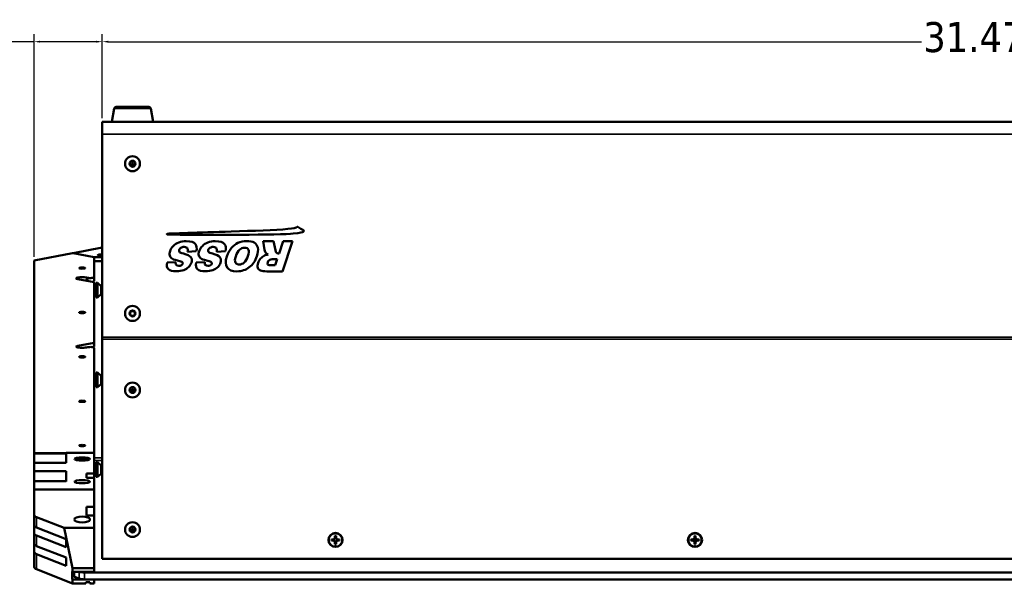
# Model space of a CAD drawing. Header units: inches. Extents: x 0.2 to 58.8, y 1.7 to 68.8.
# Tile 2 of 256: x 20.2 to 36.6, y 3.9 to 13.3. Entities that reach past the tile are written whole.
import ezdxf

# ---------------------------------------------------------------- set-up
doc = ezdxf.new("R2010")
doc.units = ezdxf.units.IN
doc.header["$MEASUREMENT"] = 0
for name, color, linetype, lineweight in [('Dimension (ANSI)', 7, 'Continuous', 25), ('Visible (ANSI)', 7, 'Continuous', 50), ('Visible Narrow (ANSI)', 7, 'Continuous', 35)]:
    doc.layers.add(name, color=color, linetype=linetype, lineweight=lineweight)
doc.styles.add('Note Text (ANSI)', font='tahoma.ttf')
doc.dimstyles.new('Default (ANSI)', dxfattribs={"dimtxt": 0.5, "dimasz": 0.098425, "dimexe": 0.125, "dimexo": 0.0625, "dimgap": 0.031496, "dimtad": 0, "dimtih": 1, "dimtoh": 1, "dimrnd": 1e-08, "dimzin": 4, "dimdsep": 46, "dimtxsty": 'Note Text (ANSI)', "dimcen": 0.09, "dimdle": 0.393701, "dimclrd": 256, "dimclre": 256, "dimclrt": 256, "dimadec": 0, "dimazin": 1, "dimtfac": 1, "dimtofl": 0, "dimtmove": 0, "dimatfit": 3, "dimfxl": 1, "dimtolj": 1, "dimtzin": 4, "dimlwd": -1, "dimlwe": -1, "dimarcsym": 0})

# ---------------------------------------------------------------- blocks, each defined once
blk = doc.blocks.new('*D11')
at = {"layer": 'Defpoints', "color": 0}
for p in [(53.047, 12.96), (21.573, 11.621), (53.047, 11.621)]:
    blk.add_point(p, dxfattribs=at)
at = {"layer": 'Dimension (ANSI)'}
for p, q in [((21.573, 11.684), (21.573, 13.085)), ((53.047, 11.684), (53.047, 13.085)), ((21.671, 12.96), (35.242, 12.96)), ((52.949, 12.96), (39.378, 12.96))]:
    blk.add_line(p, q, dxfattribs=at)
for points in [[(21.671, 12.976), (21.671, 12.944), (21.573, 12.96)], [(52.949, 12.976), (52.949, 12.944), (53.047, 12.96)]]:
    blk.add_solid(points, dxfattribs=at)
at = {"layer": 'Dimension (ANSI)', "insert": (35.274, 13.287), "char_height": 0.5, "attachment_point": 1, "style": 'Note Text (ANSI)'}
blk.add_mtext('\\A1;31.47 [799.4]', dxfattribs=at)
blk = doc.blocks.new('*D12')
at = {"layer": 'Defpoints', "color": 0}
for p in [(20.437, 12.96), (21.573, 11.621), (20.437, 9.306)]:
    blk.add_point(p, dxfattribs=at)
at = {"layer": 'Dimension (ANSI)'}
for p, q in [((20.437, 9.368), (20.437, 13.085)), ((21.573, 11.684), (21.573, 13.085)), ((20.437, 12.96), (19.887, 12.96)), ((21.475, 12.96), (20.535, 12.96))]:
    blk.add_line(p, q, dxfattribs=at)
for points in [[(20.535, 12.976), (20.535, 12.944), (20.437, 12.96)], [(21.475, 12.976), (21.475, 12.944), (21.573, 12.96)]]:
    blk.add_solid(points, dxfattribs=at)
at = {"layer": 'Dimension (ANSI)', "insert": (16.577, 13.287), "char_height": 0.5, "attachment_point": 1, "style": 'Note Text (ANSI)'}
blk.add_mtext('\\A1;1.14 [28.9]', dxfattribs=at)

msp = doc.modelspace()

# ---------------------------------------------------------------- linework, layer by layer
at = {"layer": 'Visible (ANSI)'}
for p, q in [((21.773, 11.847), (21.733, 11.621)), ((21.802, 11.871), (22.351, 11.871)), ((22.381, 11.847), (22.42, 11.621)), ((21.573, 11.418), (21.573, 11.621)), ((21.573, 11.621), (46.025, 11.621)), ((21.573, 8.029), (21.573, 11.418)), ((24.255, 9.631), (24.281, 9.485)), ((24.43, 9.631), (24.255, 9.631)), ((24.461, 9.477), (24.43, 9.631)), ((24.592, 9.631), (24.524, 9.426)), ((24.579, 9.126), (24.748, 9.631)), ((24.748, 9.631), (24.592, 9.631)), ((20.437, 9.306), (21.077, 9.428)), ((21.077, 9.428), (21.087, 9.428)), ((21.087, 9.428), (21.437, 9.361)), ((21.573, 9.522), (21.088, 9.43)), ((21.088, 9.43), (21.088, 9.428)), ((21.088, 9.427), (21.088, 9.428)), ((21.088, 9.428), (21.438, 9.361)), ((22.996, 9.451), (23.142, 9.46)), ((23.482, 9.451), (23.627, 9.46)), ((24.524, 9.426), (24.51, 9.426)), ((20.437, 6.09), (20.437, 9.306)), ((21.437, 9.361), (21.437, 9.026)), ((21.437, 9.298), (21.438, 9.297)), ((21.438, 9.297), (21.438, 9.361)), ((21.438, 9.361), (21.573, 9.361)), ((21.438, 9.297), (21.573, 9.297)), ((22.799, 9.28), (22.655, 9.272)), ((23.284, 9.28), (23.141, 9.272)), ((24.458, 9.228), (24.39, 9.228)), ((24.427, 9.331), (24.492, 9.331)), ((24.492, 9.331), (24.458, 9.228)), ((24.321, 9.126), (24.579, 9.126)), ((21.437, 8.944), (21.166, 8.995)), ((21.308, 9.022), (21.329, 9.018)), ((21.437, 8.963), (21.437, 9.026)), ((21.437, 8.944), (21.437, 7.934)), ((21.471, 8.69), (21.471, 8.934)), ((21.471, 8.934), (21.493, 8.934)), ((21.493, 8.69), (21.493, 8.934)), ((21.554, 8.881), (21.493, 8.934)), ((21.554, 8.743), (21.554, 8.881)), ((21.554, 8.881), (21.573, 8.881)), ((21.554, 8.743), (21.493, 8.69)), ((21.554, 8.743), (21.573, 8.743)), ((21.471, 8.69), (21.493, 8.69)), ((21.166, 7.882), (21.437, 7.934)), ((21.437, 7.934), (21.437, 7.87)), ((21.573, 7.991), (21.573, 8.029)), ((21.573, 4.324), (21.573, 7.991)), ((21.329, 7.86), (21.308, 7.856)), ((21.437, 7.87), (21.397, 7.862)), ((21.437, 7.851), (21.437, 6.096)), ((21.471, 7.192), (21.471, 7.436)), ((21.471, 7.436), (21.493, 7.436)), ((21.493, 7.192), (21.493, 7.436)), ((21.554, 7.383), (21.493, 7.436)), ((21.554, 7.245), (21.493, 7.192)), ((21.554, 7.245), (21.554, 7.383)), ((21.554, 7.383), (21.573, 7.383)), ((21.554, 7.245), (21.573, 7.245)), ((21.471, 7.192), (21.493, 7.192)), ((20.972, 6.09), (20.437, 6.09)), ((20.437, 6.09), (20.437, 6.09)), ((20.437, 6.09), (20.972, 6.09)), ((20.437, 6.085), (20.437, 6.09)), ((20.437, 6.085), (20.972, 6.085)), ((20.437, 5.927), (20.437, 6.085)), ((21.437, 6.096), (20.972, 6.096)), ((20.972, 5.927), (20.972, 6.096)), ((21.437, 5.753), (21.437, 6.096)), ((20.437, 5.927), (20.437, 5.927)), ((20.972, 5.927), (20.437, 5.927)), ((20.437, 5.927), (20.437, 5.79)), ((21.471, 5.694), (21.471, 5.938)), ((21.471, 5.938), (21.493, 5.938)), ((21.493, 5.694), (21.493, 5.938)), ((21.554, 5.885), (21.493, 5.938)), ((20.972, 5.79), (20.437, 5.79)), ((20.437, 5.79), (20.437, 5.621)), ((20.972, 5.62), (20.972, 5.79)), ((21.312, 5.753), (21.437, 5.753)), ((21.312, 5.68), (21.312, 5.753)), ((21.437, 5.753), (21.437, 5.68)), ((21.554, 5.747), (21.554, 5.885)), ((21.554, 5.885), (21.573, 5.885)), ((20.437, 5.62), (20.437, 5.621)), ((20.972, 5.621), (20.437, 5.621)), ((20.437, 5.62), (20.437, 5.484)), ((21.437, 5.68), (21.312, 5.68)), ((21.437, 5.484), (21.437, 5.68)), ((21.471, 5.694), (21.493, 5.694)), ((21.554, 5.747), (21.493, 5.694)), ((21.554, 5.747), (21.573, 5.747)), ((20.437, 5.484), (21.437, 5.484)), ((20.437, 5.484), (20.437, 5.057)), ((21.437, 5.484), (21.437, 5.196)), ((21.312, 5.196), (21.437, 5.196)), ((21.312, 5.05), (21.312, 5.196)), ((21.437, 5.196), (21.437, 5.05)), ((20.437, 5.057), (20.437, 4.883)), ((20.935, 4.843), (20.474, 5.023)), ((21.437, 5.05), (21.312, 5.05)), ((21.437, 5.05), (21.437, 4.843)), ((20.437, 4.883), (20.437, 4.749)), ((20.474, 4.849), (20.972, 4.655)), ((21.437, 4.843), (20.935, 4.843)), ((21.077, 4.171), (20.935, 4.843)), ((21.437, 4.171), (21.437, 4.843)), ((20.437, 4.749), (20.437, 4.575)), ((20.972, 4.52), (20.474, 4.714)), ((20.972, 4.655), (20.972, 4.52)), ((25.396, 4.632), (25.396, 4.649)), ((25.396, 4.649), (25.424, 4.649)), ((25.44, 4.644), (25.396, 4.632)), ((25.424, 4.632), (25.396, 4.632)), ((25.428, 4.65), (25.428, 4.645)), ((25.429, 4.65), (25.429, 4.649)), ((25.44, 4.646), (25.44, 4.644)), ((25.44, 4.644), (25.443, 4.644)), ((25.452, 4.667), (25.456, 4.673)), ((25.456, 4.681), (25.456, 4.708)), ((25.456, 4.708), (25.474, 4.708)), ((25.458, 4.678), (25.456, 4.678)), ((25.456, 4.628), (25.458, 4.628)), ((25.47, 4.686), (25.459, 4.686)), ((25.459, 4.613), (25.47, 4.613)), ((25.461, 4.618), (25.468, 4.618)), ((25.474, 4.678), (25.471, 4.678)), ((25.471, 4.628), (25.474, 4.628)), ((25.474, 4.708), (25.474, 4.681)), ((25.477, 4.667), (25.474, 4.673)), ((25.486, 4.644), (25.49, 4.644)), ((25.49, 4.644), (25.49, 4.646)), ((25.533, 4.632), (25.49, 4.644)), ((25.5, 4.649), (25.5, 4.65)), ((25.501, 4.645), (25.501, 4.65)), ((25.506, 4.649), (25.533, 4.649)), ((25.533, 4.632), (25.506, 4.632)), ((25.533, 4.649), (25.533, 4.632)), ((31.396, 4.632), (31.396, 4.649)), ((31.396, 4.649), (31.424, 4.649)), ((31.44, 4.644), (31.396, 4.632)), ((31.424, 4.632), (31.396, 4.632)), ((31.428, 4.65), (31.428, 4.645)), ((31.429, 4.65), (31.429, 4.649)), ((31.44, 4.646), (31.44, 4.644)), ((31.44, 4.644), (31.443, 4.644)), ((31.452, 4.667), (31.456, 4.673)), ((31.456, 4.681), (31.456, 4.708)), ((31.456, 4.708), (31.474, 4.708)), ((31.458, 4.678), (31.456, 4.678)), ((31.456, 4.628), (31.458, 4.628)), ((31.47, 4.686), (31.459, 4.686)), ((31.459, 4.613), (31.47, 4.613)), ((31.461, 4.618), (31.468, 4.618)), ((31.474, 4.678), (31.471, 4.678)), ((31.471, 4.628), (31.474, 4.628)), ((31.474, 4.708), (31.474, 4.681)), ((31.477, 4.667), (31.474, 4.673)), ((31.486, 4.644), (31.49, 4.644)), ((31.49, 4.644), (31.49, 4.646)), ((31.533, 4.632), (31.49, 4.644)), ((31.5, 4.649), (31.5, 4.65)), ((31.501, 4.645), (31.501, 4.65)), ((31.506, 4.649), (31.533, 4.649)), ((31.533, 4.632), (31.506, 4.632)), ((31.533, 4.649), (31.533, 4.632)), ((20.437, 4.44), (20.437, 4.575)), ((20.437, 4.44), (20.437, 4.187)), ((20.474, 4.54), (20.972, 4.346)), ((25.456, 4.573), (25.456, 4.6)), ((25.474, 4.573), (25.456, 4.573)), ((25.474, 4.6), (25.474, 4.573)), ((31.456, 4.573), (31.456, 4.6)), ((31.474, 4.573), (31.456, 4.573)), ((31.474, 4.6), (31.474, 4.573)), ((20.972, 4.212), (20.474, 4.406)), ((20.972, 4.346), (20.972, 4.212)), ((53.047, 4.324), (21.573, 4.324)), ((20.474, 4.153), (21.077, 3.917)), ((21.072, 3.985), (21.072, 4.113)), ((21.072, 4.113), (21.077, 4.111)), ((21.073, 4.112), (21.073, 4.062)), ((21.077, 4.171), (21.437, 4.171)), ((21.077, 4.111), (21.077, 4.171)), ((21.077, 4.111), (21.437, 4.111)), ((21.437, 4.111), (21.437, 4.171)), ((21.077, 3.983), (21.072, 3.985)), ((21.437, 3.983), (21.077, 3.983)), ((21.077, 3.917), (21.077, 3.983)), ((21.11, 4.028), (21.186, 3.998)), ((53.345, 4.099), (21.275, 4.099)), ((53.345, 3.983), (21.275, 3.983)), ((21.437, 3.983), (21.437, 3.983)), ((21.437, 3.917), (21.437, 3.983)), ((21.077, 3.917), (21.3, 3.917)), ((21.3, 3.917), (21.3, 3.936)), ((21.3, 3.936), (21.363, 3.936)), ((21.363, 3.936), (21.363, 3.917)), ((21.363, 3.917), (21.437, 3.917))]:
    msp.add_line(p, q, dxfattribs=at)
for centre, radius in [((22.077, 10.923), 0.125), ((22.077, 10.923), 0.125), ((22.077, 10.923), 0.05), ((22.077, 10.923), 0.0406), ((22.077, 8.423), 0.125), ((22.077, 8.423), 0.125), ((22.077, 8.423), 0.05), ((22.077, 8.423), 0.0406)]:
    msp.add_circle(centre, radius, dxfattribs=at)
for centre, start, end in [((21.802, 11.841), 90, 170), ((22.351, 11.841), 10, 90)]:
    msp.add_arc(centre, 0.03, start, end, dxfattribs=at)
for centre, major_axis, ratio, start_param, end_param in [((22.077, 10.851), (0.062, 0), 0.939693, 0.998957, 2.142635), ((22.077, 10.851), (0.0406, 0), 0.939693, 1.149051, 1.992541), ((21.55, 9.398), (-0.052, 0), 0.189943, 4.264912, 8.301459), ((21.55, 9.315), (-0.109, 0), 0.189943, 0.998337, 1.778713), ((21.237, 9.009), (-0.1, 0), 0.189943, 3.926991, 7.068583), ((21.374, 9.026), (0.063, 0), 0.189943, 3.926991, 6.283185), ((21.374, 8.963), (0.063, 0), 0.189943, 5.08232, 6.283185), ((21.237, 7.869), (-0.1, 0), 0.189943, 5.497787, 8.63938), ((21.374, 7.851), (0.063, 0), 0.189943, 0, 2.356194), ((22.077, 7.183), (0.05, 0), 0.981793, 3.538914, 4.712389), ((22.077, 7.214), (0.0406, 0), 0.981793, 3.936961, 5.487817), ((22.077, 7.183), (0.05, 0), 0.981793, 4.712389, 5.885864), ((21.237, 5.948), (-0.13, 0), 0.389919, 3.78635, 5.638428), ((20.562, 5.057), (-0.125, 0), 0.389919, 0, 0.785398), ((20.562, 4.883), (-0.125, 0), 0.389919, 0, 0.785398), ((22.077, 4.853), (0.05, 0), 0.981793, 3.538914, 4.712389), ((22.077, 4.884), (0.0406, 0), 0.981793, 3.936961, 5.487817), ((22.077, 4.853), (0.05, 0), 0.981793, 4.712389, 5.885864), ((20.562, 4.749), (-0.125, 0), 0.389919, 0, 0.785398), ((25.424, 4.681), (0.032, 0), 0.981793, 4.712389, 6.283185), ((25.424, 4.6), (0.032, 0), 0.981793, 0, 1.570796), ((25.428, 4.609), (0.0285, 0.0299), 0.749568, 0.588916, 0.920203), ((25.424, 4.613), (0.0377, 0), 0.981793, 1.133723, 1.419331), ((25.424, 4.613), (0.0377, 0), 0.981793, 0.556493, 1.014303), ((25.424, 4.693), (0.0377, 0), 0.981793, 5.846112, 6.081241), ((25.424, 4.685), (0.0359, 0), 0.703715, 5.968442, 6.299729), ((25.424, 4.613), (0.0377, 0), 0.981793, 0.151466, 0.437073), ((25.424, 4.614), (0, 0.0459), 0.783144, 4.695846, 5.027133), ((25.506, 4.613), (-0.0377, 0), 0.981793, 5.846112, 6.13172), ((25.506, 4.693), (-0.0377, 0), 0.981793, 0.201944, 0.437073), ((25.506, 4.685), (-0.0359, 0), 0.703715, 6.266642, 6.597929), ((25.506, 4.614), (0, -0.0459), 0.783144, 4.397645, 4.728932), ((25.506, 4.681), (-0.032, 0), 0.981793, 0, 1.570796), ((25.506, 4.613), (0.0377, 0), 0.981793, 2.127289, 2.5851), ((25.506, 4.6), (-0.032, 0), 0.981793, 4.712389, 6.283185), ((25.506, 4.613), (0.0377, 0), 0.981793, 1.722262, 2.007869), ((25.501, 4.609), (-0.0285, 0.0299), 0.749568, 5.362983, 5.69427), ((31.424, 4.681), (0.032, 0), 0.981793, 4.712389, 6.283185), ((31.424, 4.6), (0.032, 0), 0.981793, 0, 1.570796), ((31.428, 4.609), (0.0285, 0.0299), 0.749568, 0.588916, 0.920203), ((31.424, 4.613), (0.0377, 0), 0.981793, 1.133723, 1.419331), ((31.424, 4.613), (0.0377, 0), 0.981793, 0.556493, 1.014303), ((31.424, 4.693), (0.0377, 0), 0.981793, 5.846112, 6.081241), ((31.424, 4.685), (0.0359, 0), 0.703715, 5.968442, 6.299729), ((31.424, 4.613), (0.0377, 0), 0.981793, 0.151466, 0.437073), ((31.424, 4.614), (0, 0.0459), 0.783144, 4.695846, 5.027133), ((31.506, 4.613), (-0.0377, 0), 0.981793, 5.846112, 6.13172), ((31.506, 4.693), (-0.0377, 0), 0.981793, 0.201944, 0.437073), ((31.506, 4.685), (-0.0359, 0), 0.703715, 6.266642, 6.597929), ((31.506, 4.614), (0, -0.0459), 0.783144, 4.397645, 4.728932), ((31.506, 4.681), (-0.032, 0), 0.981793, 0, 1.570796), ((31.506, 4.613), (0.0377, 0), 0.981793, 2.127289, 2.5851), ((31.506, 4.6), (-0.032, 0), 0.981793, 4.712389, 6.283185), ((31.506, 4.613), (0.0377, 0), 0.981793, 1.722262, 2.007869), ((31.501, 4.609), (-0.0285, 0.0299), 0.749568, 5.362983, 5.69427), ((20.562, 4.575), (-0.125, 0), 0.389919, 0, 0.785398), ((20.562, 4.44), (-0.125, 0), 0.389919, 0, 0.785398), ((20.562, 4.187), (-0.125, 0), 0.389919, 0, 0.785398), ((21.275, 4.147), (-0.125, 0), 0.389919, 0.845462, 1.570796), ((21.198, 4.062), (-0.125, 0), 0.389919, 0, 0.785398), ((21.275, 4.032), (0.125, 0), 0.389919, 3.926991, 4.712389)]:
    msp.add_ellipse(centre, major_axis=major_axis, ratio=ratio, start_param=start_param, end_param=end_param, dxfattribs=at)
for centre, major_axis, ratio in [((21.237, 9.18), (-0.052, 0), 0.189943), ((21.237, 8.439), (-0.052, 0), 0.189943), ((21.237, 7.698), (-0.052, 0), 0.189943), ((22.077, 7.145), (0.125, 0), 0.981793), ((22.077, 7.145), (-0.125, 0), 0.981793), ((22.077, 7.145), (-0.05, 0), 0.981793), ((21.237, 6.957), (-0.052, 0), 0.189943), ((21.237, 6.217), (-0.052, 0), 0.189943), ((21.237, 5.993), (-0.13, 0), 0.194187), ((21.237, 5.614), (-0.13, 0), 0.194187), ((21.237, 4.983), (-0.13, 0), 0.389919), ((22.077, 4.815), (0.125, 0), 0.981793), ((22.077, 4.815), (-0.125, 0), 0.981793), ((22.077, 4.815), (-0.05, 0), 0.981793), ((25.465, 4.641), (0.119, 0), 0.981793), ((25.465, 4.641), (0.113, 0), 0.981793), ((31.465, 4.641), (0.119, 0), 0.981793), ((31.465, 4.641), (0.113, 0), 0.981793)]:
    msp.add_ellipse(centre, major_axis=major_axis, ratio=ratio, dxfattribs=at)
for points, degree in [([(24.826, 9.868), (24.808, 9.856), (24.762, 9.842), (24.669, 9.833)], 3), ([(24.834, 9.868), (24.83, 9.871), (24.826, 9.868), (24.826, 9.868)], 3), ([(24.935, 9.807), (24.933, 9.808), (24.839, 9.866), (24.834, 9.868)], 3), ([(22.657, 9.754), (22.647, 9.752), (22.649, 9.744), (22.654, 9.743)], 3), ([(22.654, 9.743), (22.664, 9.741), (22.691, 9.742), (22.872, 9.737)], 3), ([(22.661, 9.754), (22.659, 9.754), (22.658, 9.754), (22.657, 9.754)], 3), ([(23.723, 9.791), (23.194, 9.773), (22.675, 9.755), (22.661, 9.754)], 3), ([(22.872, 9.737), (23.187, 9.728), (24.593, 9.738), (24.757, 9.755)], 3), ([(24.669, 9.833), (24.464, 9.812), (24.089, 9.803), (23.723, 9.791)], 3), ([(24.757, 9.755), (24.881, 9.767), (24.914, 9.781), (24.927, 9.788)], 3), ([(24.927, 9.788), (24.931, 9.791), (24.933, 9.792), (24.935, 9.793)], 3), ([(24.935, 9.793), (24.941, 9.798), (24.938, 9.805), (24.935, 9.807)], 3), ([(22.758, 9.549), (22.732, 9.523), (22.713, 9.494), (22.703, 9.463)], 3), ([(22.85, 9.609), (22.814, 9.595), (22.784, 9.575), (22.758, 9.549)], 3), ([(23.142, 9.46), (23.154, 9.509), (23.149, 9.55), (23.128, 9.582)], 3), ([(23.243, 9.549), (23.217, 9.523), (23.199, 9.494), (23.189, 9.463)], 3), ([(23.335, 9.609), (23.3, 9.595), (23.269, 9.575), (23.243, 9.549)], 3), ([(23.627, 9.46), (23.64, 9.509), (23.635, 9.55), (23.614, 9.582)], 3), ([(22.703, 9.463), (22.694, 9.436), (22.692, 9.412), (22.698, 9.391)], 3), ([(22.698, 9.391), (22.704, 9.369), (22.718, 9.351), (22.742, 9.337)], 3), ([(22.861, 9.45), (22.853, 9.46), (22.851, 9.471), (22.855, 9.484)], 3), ([(22.855, 9.484), (22.86, 9.497), (22.869, 9.509), (22.884, 9.519)], 3), ([(22.928, 9.422), (22.891, 9.431), (22.868, 9.44), (22.861, 9.45)], 3), ([(23.049, 9.363), (23.029, 9.387), (22.989, 9.407), (22.928, 9.422)], 3), ([(22.995, 9.504), (23.001, 9.492), (23.001, 9.474), (22.996, 9.451)], 3), ([(23.189, 9.463), (23.18, 9.436), (23.178, 9.412), (23.184, 9.391)], 3), ([(23.184, 9.391), (23.19, 9.369), (23.204, 9.351), (23.228, 9.337)], 3), ([(23.346, 9.45), (23.339, 9.46), (23.337, 9.471), (23.341, 9.484)], 3), ([(23.341, 9.484), (23.346, 9.497), (23.355, 9.509), (23.37, 9.519)], 3), ([(23.414, 9.422), (23.376, 9.431), (23.354, 9.44), (23.346, 9.45)], 3), ([(23.534, 9.363), (23.515, 9.387), (23.474, 9.407), (23.414, 9.422)], 3), ([(23.481, 9.504), (23.486, 9.492), (23.487, 9.474), (23.482, 9.451)], 3), ([(24.281, 9.388), (24.256, 9.376), (24.234, 9.359), (24.215, 9.339)], 3), ([(24.281, 9.485), (24.284, 9.464), (24.294, 9.439), (24.308, 9.427)], 3), ([(24.342, 9.408), (24.317, 9.403), (24.297, 9.396), (24.281, 9.388)], 3), ([(24.308, 9.427), (24.314, 9.421), (24.326, 9.415), (24.342, 9.408)], 3), ([(24.476, 9.438), (24.47, 9.444), (24.465, 9.457), (24.461, 9.477)], 3), ([(24.51, 9.426), (24.496, 9.426), (24.485, 9.43), (24.476, 9.438)], 3), ([(22.655, 9.272), (22.644, 9.221), (22.651, 9.184), (22.676, 9.161)], 3), ([(22.742, 9.337), (22.765, 9.323), (22.807, 9.308), (22.868, 9.294)], 3), ([(22.806, 9.232), (22.798, 9.242), (22.795, 9.258), (22.799, 9.28)], 3), ([(22.868, 9.294), (22.893, 9.289), (22.908, 9.283), (22.912, 9.276)], 3), ([(22.916, 9.255), (22.913, 9.245), (22.905, 9.236), (22.894, 9.228)], 3), ([(22.912, 9.276), (22.918, 9.27), (22.919, 9.263), (22.916, 9.255)], 3), ([(23.014, 9.198), (23.036, 9.22), (23.051, 9.244), (23.059, 9.269)], 3), ([(23.059, 9.269), (23.072, 9.307), (23.069, 9.338), (23.049, 9.363)], 3), ([(23.141, 9.272), (23.13, 9.221), (23.137, 9.184), (23.162, 9.161)], 3), ([(23.228, 9.337), (23.251, 9.323), (23.293, 9.308), (23.354, 9.294)], 3), ([(23.292, 9.232), (23.283, 9.242), (23.281, 9.258), (23.284, 9.28)], 3), ([(23.354, 9.294), (23.379, 9.289), (23.393, 9.283), (23.398, 9.276)], 3), ([(23.402, 9.255), (23.399, 9.245), (23.391, 9.236), (23.38, 9.228)], 3), ([(23.398, 9.276), (23.403, 9.27), (23.405, 9.263), (23.402, 9.255)], 3), ([(23.5, 9.198), (23.522, 9.22), (23.537, 9.244), (23.545, 9.269)], 3), ([(23.545, 9.269), (23.558, 9.307), (23.554, 9.338), (23.534, 9.363)], 3), ([(24.173, 9.267), (24.163, 9.234), (24.161, 9.207), (24.169, 9.185)], 3), ([(24.215, 9.339), (24.197, 9.319), (24.183, 9.295), (24.173, 9.267)], 3), ([(24.336, 9.241), (24.329, 9.25), (24.328, 9.263), (24.333, 9.279)], 3), ([(24.333, 9.279), (24.337, 9.29), (24.343, 9.3), (24.353, 9.308)], 3), ([(24.39, 9.228), (24.361, 9.228), (24.344, 9.233), (24.336, 9.241)], 3), ([(24.353, 9.308), (24.373, 9.326), (24.397, 9.331), (24.427, 9.331)], 3), ([(22.931, 9.146), (22.965, 9.158), (22.992, 9.176), (23.014, 9.198)], 3), ([(23.417, 9.146), (23.45, 9.158), (23.478, 9.176), (23.5, 9.198)], 3), ([(24.169, 9.185), (24.177, 9.162), (24.193, 9.147), (24.215, 9.139)], 3), ([(24.215, 9.139), (24.238, 9.131), (24.273, 9.126), (24.321, 9.126)], 3), ([(25.428, 4.645), (25.428, 4.647), (25.429, 4.649)], 2), ([(25.459, 4.613), (25.46, 4.616), (25.461, 4.618)], 2), ([(25.47, 4.613), (25.469, 4.616), (25.468, 4.618)], 2), ([(25.501, 4.645), (25.501, 4.647), (25.5, 4.649)], 2), ([(31.428, 4.645), (31.428, 4.647), (31.429, 4.649)], 2), ([(31.459, 4.613), (31.46, 4.616), (31.461, 4.618)], 2), ([(31.47, 4.613), (31.469, 4.616), (31.468, 4.618)], 2), ([(31.501, 4.645), (31.501, 4.647), (31.5, 4.649)], 2)]:
    msp.add_open_spline(points, degree=degree, dxfattribs=at)
for points, knots in [([(23.128, 9.582), (23.107, 9.613), (23.056, 9.629), (22.973, 9.629), (22.926, 9.629), (22.885, 9.623), (22.85, 9.609)], [26, 26, 26, 26, 27, 27, 27, 28, 28, 28, 28]), ([(22.884, 9.519), (22.899, 9.529), (22.918, 9.534), (22.939, 9.534), (22.968, 9.534), (22.986, 9.524), (22.995, 9.504)], [2, 2, 2, 2, 3, 3, 3, 4, 4, 4, 4]), ([(23.614, 9.582), (23.593, 9.613), (23.541, 9.629), (23.459, 9.629), (23.412, 9.629), (23.371, 9.623), (23.335, 9.609)], [-28, -28, -28, -28, -27, -27, -27, -26, -26, -26, -26]), ([(23.37, 9.519), (23.385, 9.529), (23.403, 9.534), (23.425, 9.534), (23.453, 9.534), (23.472, 9.524), (23.481, 9.504)], [-4, -4, -4, -4, -3, -3, -3, -2, -2, -2, -2]), ([(24.153, 9.379), (24.172, 9.436), (24.177, 9.484), (24.167, 9.522), (24.157, 9.56), (24.138, 9.587), (24.108, 9.605), (24.078, 9.623), (24.036, 9.631), (23.982, 9.631), (23.928, 9.631), (23.88, 9.621), (23.837, 9.601), (23.795, 9.58), (23.758, 9.552), (23.727, 9.516), (23.695, 9.479), (23.67, 9.432), (23.651, 9.375), (23.625, 9.297), (23.627, 9.235), (23.656, 9.192), (23.685, 9.148), (23.739, 9.126), (23.82, 9.126), (23.898, 9.126), (23.967, 9.149), (24.025, 9.193), (24.084, 9.237), (24.126, 9.299), (24.153, 9.379)], [0, 0, 0, 0, 1, 1, 1, 2, 2, 2, 3, 3, 3, 4, 4, 4, 5, 5, 5, 6, 6, 6, 7, 7, 7, 8, 8, 8, 9, 9, 9, 10, 10, 10, 10]), ([(24.004, 9.38), (23.987, 9.33), (23.967, 9.294), (23.941, 9.273), (23.916, 9.251), (23.888, 9.241), (23.858, 9.241), (23.827, 9.241), (23.805, 9.251), (23.794, 9.272), (23.783, 9.294), (23.785, 9.327), (23.8, 9.373), (23.818, 9.428), (23.839, 9.466), (23.864, 9.487), (23.889, 9.508), (23.917, 9.518), (23.949, 9.518), (23.98, 9.518), (24.001, 9.508), (24.012, 9.486), (24.023, 9.465), (24.02, 9.429), (24.004, 9.38)], [0, 0, 0, 0, 1, 1, 1, 2, 2, 2, 3, 3, 3, 4, 4, 4, 5, 5, 5, 6, 6, 6, 7, 7, 7, 8, 8, 8, 8]), ([(22.894, 9.228), (22.883, 9.221), (22.868, 9.217), (22.851, 9.217), (22.83, 9.217), (22.815, 9.222), (22.806, 9.232)], [16, 16, 16, 16, 17, 17, 17, 18, 18, 18, 18]), ([(23.38, 9.228), (23.369, 9.221), (23.354, 9.217), (23.337, 9.217), (23.316, 9.217), (23.301, 9.222), (23.292, 9.232)], [-18, -18, -18, -18, -17, -17, -17, -16, -16, -16, -16]), ([(22.676, 9.161), (22.701, 9.138), (22.744, 9.127), (22.806, 9.127), (22.856, 9.127), (22.898, 9.133), (22.931, 9.146)], [11, 11, 11, 11, 12, 12, 12, 13, 13, 13, 13]), ([(23.162, 9.161), (23.186, 9.138), (23.23, 9.127), (23.292, 9.127), (23.342, 9.127), (23.384, 9.133), (23.417, 9.146)], [-13, -13, -13, -13, -12, -12, -12, -11, -11, -11, -11])]:
    msp.add_open_spline(points, degree=3, knots=knots, dxfattribs=at)
for points, weights in [([(25.443, 4.644), (25.433, 4.632), (25.424, 4.632)], [1, 1.0434797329, 1]), ([(25.456, 4.673), (25.456, 4.673), (25.456, 4.681)], [1.01222273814, 1.03612392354, 1]), ([(25.456, 4.6), (25.456, 4.609), (25.456, 4.632)], [1, 1.0434797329, 1]), ([(25.474, 4.681), (25.474, 4.673), (25.474, 4.673)], [1, 1.03612392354, 1.01222273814]), ([(25.474, 4.632), (25.474, 4.609), (25.474, 4.6)], [1, 1.0434797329, 1]), ([(25.506, 4.632), (25.496, 4.632), (25.486, 4.644)], [1, 1.0434797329, 1]), ([(31.443, 4.644), (31.433, 4.632), (31.424, 4.632)], [1, 1.0434797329, 1]), ([(31.456, 4.673), (31.456, 4.673), (31.456, 4.681)], [1.01222273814, 1.03612392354, 1]), ([(31.456, 4.6), (31.456, 4.609), (31.456, 4.632)], [1, 1.0434797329, 1]), ([(31.474, 4.681), (31.474, 4.673), (31.474, 4.673)], [1, 1.03612392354, 1.01222273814]), ([(31.474, 4.632), (31.474, 4.609), (31.474, 4.6)], [1, 1.0434797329, 1]), ([(31.506, 4.632), (31.496, 4.632), (31.486, 4.644)], [1, 1.0434797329, 1])]:
    msp.add_rational_spline(points, weights, degree=2, dxfattribs=at)
at = {"layer": 'Visible Narrow (ANSI)'}
for p, q in [((22.381, 11.847), (21.773, 11.847)), ((21.573, 11.418), (53.047, 11.418)), ((21.308, 9.022), (21.308, 8.968)), ((21.329, 9.018), (21.329, 8.964)), ((21.573, 8.029), (53.047, 8.029)), ((21.573, 7.991), (53.047, 7.991)), ((21.166, 7.882), (21.166, 7.856)), ((20.437, 5.927), (20.972, 5.927)), ((21.437, 6.012), (21.573, 6.012)), ((21.573, 5.968), (21.437, 5.968)), ((20.437, 5.62), (20.972, 5.62)), ((20.474, 4.849), (20.474, 5.023)), ((20.474, 4.54), (20.474, 4.714)), ((20.474, 4.153), (20.474, 4.406)), ((21.11, 4.028), (21.11, 4.111)), ((21.186, 4.111), (21.186, 3.998)), ((21.275, 3.983), (21.275, 4.099))]:
    msp.add_line(p, q, dxfattribs=at)
for points in [[(22.077, 10.909), (22.077, 10.931), (22.077, 10.951), (22.077, 10.963)], [(22.077, 10.873), (22.077, 10.875), (22.077, 10.879), (22.077, 10.882)], [(22.077, 8.373), (22.077, 8.375), (22.077, 8.379), (22.077, 8.382)], [(22.077, 7.134), (22.077, 7.142), (22.077, 7.155), (22.077, 7.174)], [(22.077, 4.804), (22.077, 4.812), (22.077, 4.825), (22.077, 4.844)]]:
    msp.add_open_spline(points, degree=3, dxfattribs=at)

# ---------------------------------------------------------------- dimensions: what is measured, and where the dimension line sits
at = {"layer": 'Dimension (ANSI)'}
for base, p2, override, picture, middle in [((20.437, 12.96), (20.437, 9.306), {"dimtih": 0, "dimtoh": 0, "dimdec": 2, "dimtp": 0, "dimtm": 0, "dimtdec": 2, "dimatfit": 2}, '*D12', (18.217, 12.96)), ((53.047, 12.96), (53.047, 11.621), {"dimtih": 0, "dimtoh": 0, "dimdec": 2, "dimtp": 0, "dimtm": 0, "dimtdec": 2, "dimatfit": 1}, '*D11', (37.31, 12.96))]:
    dim = msp.add_linear_dim(base=base, p1=(21.573, 11.621), p2=p2, angle=180, dimstyle='Default (ANSI)', override=override, dxfattribs=at)
    dim.commit()
    dim.dimension.update_dxf_attribs({"geometry": picture, "text_midpoint": middle, "dimtype": 160})

doc.saveas('drawing.dxf')
